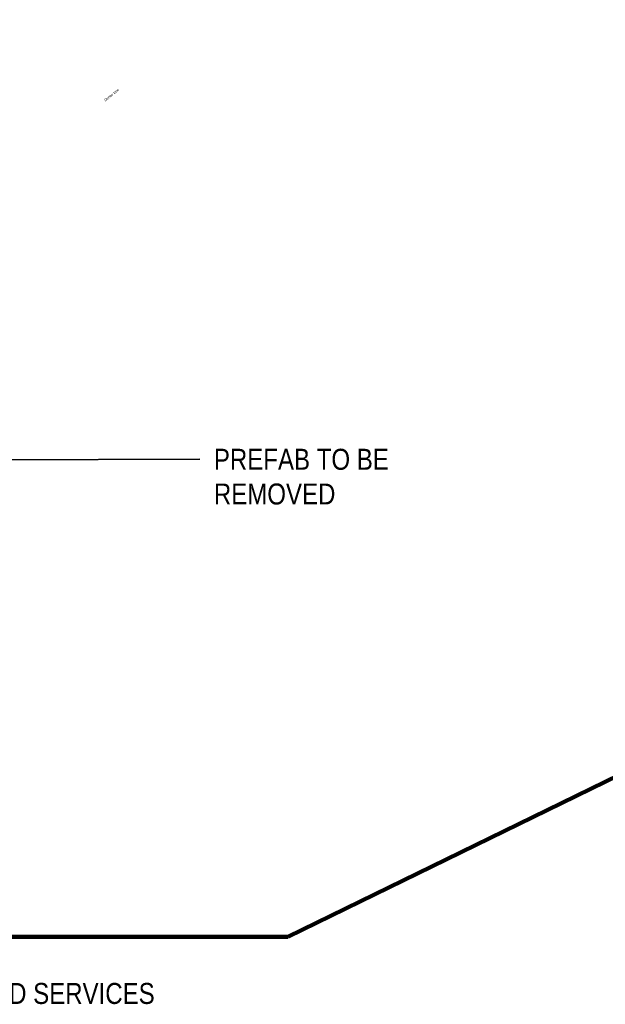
# Model space of a CAD drawing. Header units: millimetres. Extents: x -290717 to 520720, y -88450 to 287762.
# Tile 243 of 256: x 152343 to 236064, y -83489 to 57264. Entities that reach past the tile are written whole.
import ezdxf

# ---------------------------------------------------------------- set-up
doc = ezdxf.new("R2010")
doc.units = ezdxf.units.MM
doc.linetypes.add('IMPORT-UG_ELEC_STREET LIGHTING_QLB2 _2_', pattern=[2700, 1500, -300, 0, -250, 150, -300, 0, -200])
for name, color, linetype, lineweight, true_color in [('00_UAV_TREE_LINE', 7, 'Continuous', 9, 0x52a552), ('12333-PUM-2D-U-0001-C01 - Rev2_REVIT IMPORT_dwg', 7, 'Continuous', 9, 0x767676), ('A_RHA_Line', 7, 'Continuous', 9, 0x00a600)]:
    doc.layers.add(name, color=color, linetype=linetype, lineweight=lineweight, true_color=true_color)
doc.layers.add('A_RHA_Text', color=7, linetype='Continuous', lineweight=9)
doc.styles.add('Arial Narrow', font='ARIALN.TTF', dxfattribs={"height": 3000})
doc.styles.add('Swis721 Lt BT_2', font='swissl.ttf', dxfattribs={"height": 375})

# ---------------------------------------------------------------- blocks, each defined once
blk = doc.blocks.new('12333-PUM-2D-U-0001-C01 - Rev2_REVIT IMPORT_dwg_MGS62954_T2_Galway_ITM_3d_Rev1-2077680-Site Location Plan Existing')
at = {"layer": '00_UAV_TREE_LINE', "color": 251, "true_color": 0x666666, "insert": (534067099, 725598380), "char_height": 375, "width": 2939.57, "attachment_point": 1, "rotation": 38.72238, "line_spacing_factor": 1.005062, "style": 'Swis721 Lt BT_2'}
blk.add_mtext('Dense tree', dxfattribs=at)
blk = doc.blocks.new('12333-PUM-2D-U-0001-C01 - Rev2_REVIT IMPORT_dwg-1620468-Site Location Plan Existing')
blk.add_blockref('12333-PUM-2D-U-0001-C01 - Rev2_REVIT IMPORT_dwg_MGS62954_T2_Galway_ITM_3d_Rev1-2077680-Site Location Plan Existing', (-533641080, -725615854))

msp = doc.modelspace()

# ---------------------------------------------------------------- linework, layer by layer
at = {"layer": 'A_RHA_Line', "color": 1, "lineweight": 140, "true_color": 0xff0000}
for p in [(520720, 87241), (-217182, -73821)]:
    msp.add_line(p, (190683, -73821), dxfattribs=at)
at = {"layer": 'A_RHA_Text', "lineweight": 35}
msp.add_line((108309, -5765), (178105, -5578), dxfattribs=at)
msp.add_line((108309, -5765), (178105, -5578), dxfattribs=at)

# ---------------------------------------------------------------- block references
at = {"layer": '12333-PUM-2D-U-0001-C01 - Rev2_REVIT IMPORT_dwg', "color": 254, "linetype": 'IMPORT-UG_ELEC_STREET LIGHTING_QLB2 _2_', "true_color": 0xffd4d4, "rotation": 0.9999999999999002}
msp.add_blockref('12333-PUM-2D-U-0001-C01 - Rev2_REVIT IMPORT_dwg-1620468-Site Location Plan Existing', (-261895, 55870), dxfattribs=at)

# ---------------------------------------------------------------- next in the draw order: texts
at = {"layer": 'A_RHA_Text', "lineweight": 35, "char_height": 3000, "attachment_point": 1, "style": 'Arial Narrow', "bg_fill": 3, "box_fill_scale": 1.25, "bg_fill_color": 256, "bg_fill_true_color": 13158600, "bg_fill_transparency": 0}
for s, insert, width in [('PREFAB TO BE ', (180105, -4078), 31907.16), ('REMOVED', (180105, -9039), 21324.89), ('PROPOSED SERVICES ', (133839, -80436), 47620.24)]:
    msp.add_mtext(s, dxfattribs=dict(at, insert=insert, width=width))

# ---------------------------------------------------------------- next in the draw order: texts
for s, insert, width in [('PREFAB TO BE ', (180105, -4078), 31907.16), ('REMOVED', (180105, -9039), 21324.89), ('PROPOSED SERVICES ', (133839, -80436), 47620.24)]:
    msp.add_mtext(s, dxfattribs=dict(at, insert=insert, width=width))

doc.saveas('drawing.dxf')
